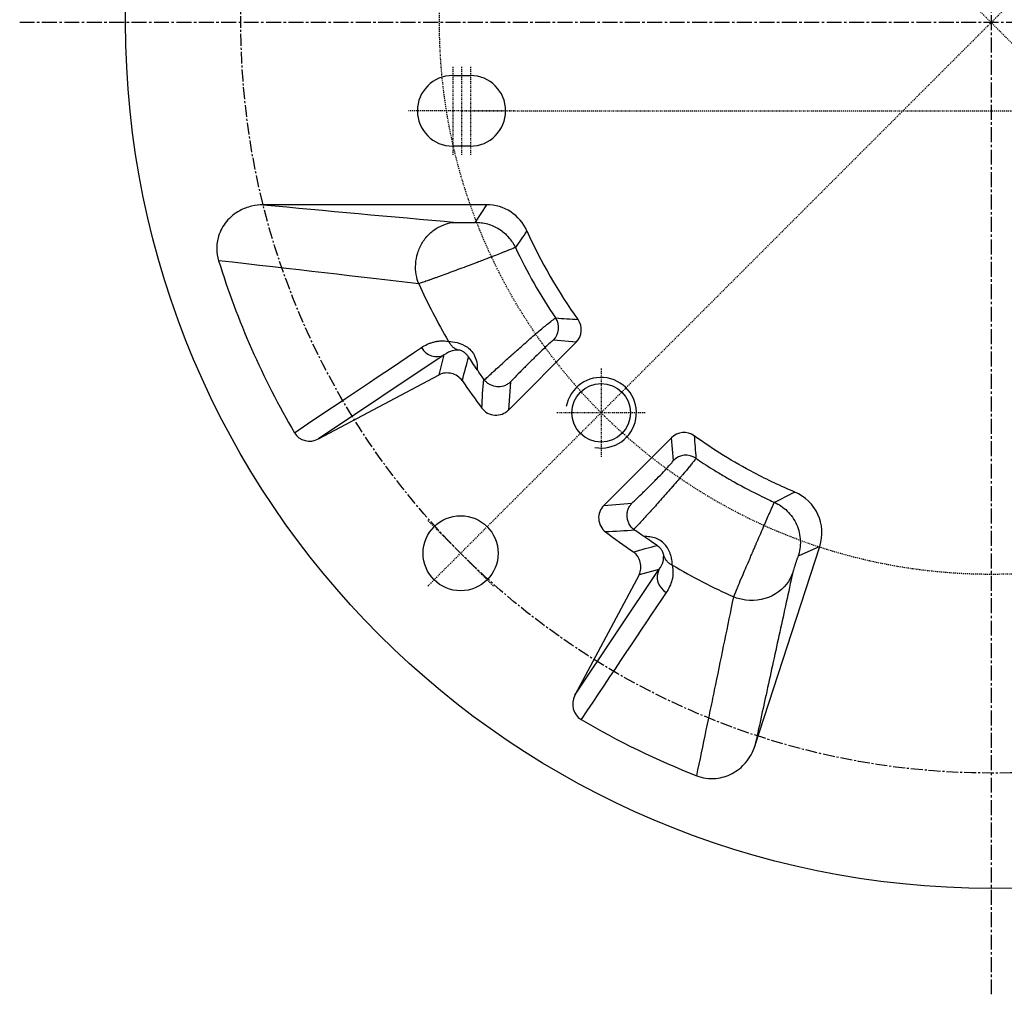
# Model space of a CAD drawing. Header units: millimetres. Extents: x 0 to 5219, y 0 to 2970.
# Tile 13 of 233: x 894 to 1006, y 191 to 301. Entities that reach past the tile are written whole.
import ezdxf

# ---------------------------------------------------------------- set-up
doc = ezdxf.new("R2010")
doc.units = ezdxf.units.MM
doc.header["$LTSCALE"] = 0.2
doc.linetypes.add('CENTER2', pattern=[1.125, 0.75, -0.125, 0.125, -0.125])
doc.layers.add('02_Center Line', color=1, linetype='CENTER2')
doc.layers.add('05_Section Line', color=3, linetype='Continuous')

# ---------------------------------------------------------------- blocks, each defined once
blk = doc.blocks.new('A$C0ad0ff27')
for p, q in [((-61, -6), (-59, -6)), ((-59, -14), (-61, -14)), ((-57.15, -20.64), (-82.46, -20.64)), ((-58.42, -22.62), (-57.15, -20.64)), ((-54.69, -43.88), (-47.02, -36.21)), ((-47.02, -36.21), (-49.59, -35.99)), ((-61.96, -37.64), (-76.19, -47.15)), ((-62.54, -39.89), (-61.96, -37.64)), ((-76.19, -47.15), (-62.54, -39.89)), ((-54.44, -40.7), (-54.69, -43.88)), ((-36.21, -47.02), (-43.88, -54.69)), ((-35.99, -49.59), (-36.21, -47.02)), ((-43.88, -54.69), (-40.69, -54.44)), ((-41.18, -55.31), (-41.18, -55.31)), ((-41.08, -55.02), (-41.08, -55.02)), ((-26.77, -81.93), (-19.42, -59.33)), ((-19.42, -59.33), (-21.86, -60.42)), ((-27.37, -60.79), (-27.37, -60.79)), ((-47.15, -76.19), (-37.64, -61.96)), ((-37.64, -61.96), (-39.89, -62.54)), ((-27.97, -62.18), (-27.97, -62.18)), ((-39.89, -62.54), (-47.15, -76.19))]:
    blk.add_line(p, q)
for centre, radius in [((0, 0), 98.05), ((-44.19, -44.19), 3.32), ((-60.1, -60.1), 4.25)]:
    blk.add_circle(centre, radius)
for centre, radius, start, end in [((-61, -10), 4, 90, 270), ((-59, -10), 4, 270, 90), ((0, 0), 66.2, 200.2701, 200.2702), ((0, 0), 61.31, 201.8951312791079, 201.895143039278), ((0, 0), 60.53, 202.6621969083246, 202.6622072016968), ((0, 0), 68.19, 200.6874, 200.6875), ((0, 0), 57.64, 204.1605, 215.6992), ((0, 0), 68.97, 201.0739551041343, 201.0739770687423), ((0, 0), 59.62, 205.3024, 214.132), ((0, 0), 71, 203.3538, 203.3541), ((0, 0), 71.1, 203.6215106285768, 203.6215442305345), ((-61.6, -26.35), 1.97, 283.3763, 283.3806), ((-61.6, -26.35), 1.97, 297.1799, 297.1805), ((0, 0), 76, 209.7899636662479, 209.789990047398), ((0, 0), 73.5, 210.9755, 210.976), ((0, 0), 71.1, 211.437, 211.4717), ((0, 0), 71, 211.4808, 211.5167), ((0, 0), 71.1, 215.9083, 215.919), ((0, 0), 71, 215.8118, 215.8219), ((0, 0), 60.53, 248.3142, 248.3143), ((0, 0), 60.78, 248.6028557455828, 248.6029121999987), ((0, 0), 71.1, 234.0805, 234.0913), ((0, 0), 71, 234.1776, 234.1878), ((0, 0), 62.78, 249.8574622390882, 249.8574812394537), ((0, 0), 71, 238.4832, 238.5193), ((0, 0), 71.1, 238.5283, 238.563), ((0, 0), 73.5, 239.024, 239.0245), ((0, 0), 66.72, 250.1410083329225, 250.1410271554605), ((0, 0), 68.97, 249.4429, 249.4432), ((0, 0), 68.72, 249.5763, 249.5765), ((0, 0), 71.1, 246.912, 246.9126), ((0, 0), 71, 247.1858, 247.1864), ((0, 0), 76, 240.21, 240.2101)]:
    blk.add_arc(centre, radius, start, end)
for centre, major_axis, ratio, start_param, end_param in [((-57.15, -25.64), (2.7, 4.21), 0.999141, 5.704173, 6.852522), ((0.31, 0.14), (84.13, 37.01), 0.999999, 3.026586, 3.258724), ((0.23, 0.1), (-28.8, 65.48), 0.999999, 1.584345, 1.687305), ((-51, -34.57), (-0.18, -1.99), 0.998964, 0.87463, 2.253842), ((-48.43, -34.8), (-1.99, 0.18), 0.998964, 2.444481, 3.85198), ((-62.9, -35.88), (1.11, -1.66), 0.94444, 4.645234, 6.176978), ((-7.38, 20.37), (14.39, 86.85), 0.76062, 2.465622, 2.516866), ((-56.83, -39.93), (0.71, -1.01), 0.645668, 4.712156, 4.81255), ((-56.1, -42.46), (-0.15, -2), 0.998562, 5.437692, 7.145021), ((-77.11, -45.37), (-1.76, -1.18), 0.94444, 6.229061, 7.747551), ((-34.8, -48.43), (0.18, -1.99), 0.998964, 2.43133, 3.83859), ((-34.57, -51), (1.99, 0.18), 0.998964, 0.887454, 2.267717), ((-24.18, -57.79), (-4.56, -2.06), 0.998889, 2.404624, 3.892375), ((-42.46, -56.1), (-2, -0.15), 0.998562, 5.421308, 7.128667), ((20.37, -7.38), (-86.85, -14.4), 0.760607, 0.624693, 0.675937), ((-39.93, -56.83), (-1.01, 0.71), 0.645903, 1.470698, 1.570744), ((-35.88, -62.9), (-1.66, 1.11), 0.94444, 0.106225, 1.637753), ((0.06, 0.12), (-65.16, 29.22), 1, 1.461099, 1.570796), ((-45.37, -77.11), (-1.18, -1.76), 0.94444, 4.81882, 6.337308), ((0.07, 0.14), (40.07, 82.53), 1, 3.0618, 3.22078)]:
    blk.add_ellipse(centre, major_axis=major_axis, ratio=ratio, start_param=start_param, end_param=end_param)
for points, knots in [([(-82.46, -20.64), (-82.9, -20.64), (-83.35, -20.69), (-84.25, -20.91), (-84.7, -21.08), (-85.69, -21.63), (-86.2, -22.04), (-87.02, -23.02), (-87.33, -23.58), (-87.66, -24.66), (-87.74, -25.15), (-87.72, -26.1), (-87.65, -26.55), (-87.52, -26.98)], [0.000001, 0.000001, 0.000001, 0.000001, 0.1337464, 0.1337464, 0.2786697, 0.2786697, 0.4727489, 0.4727489, 0.6637655, 0.6637655, 0.8123678, 0.8123678, 0.9480436, 0.9480436, 0.9480436, 0.9480436]), ([(-64.85, -29.59), (-64.98, -29.27), (-65.07, -28.92), (-65.13, -28.54), (-65.2, -28.16), (-65.22, -27.76), (-65.19, -27.35), (-65.17, -26.93), (-65.09, -26.51), (-64.96, -26.09), (-64.83, -25.68), (-64.65, -25.27), (-64.42, -24.9), (-64.19, -24.53), (-63.91, -24.19), (-63.6, -23.9), (-63.3, -23.61), (-62.96, -23.36), (-62.61, -23.18), (-62.27, -22.99), (-61.91, -22.85), (-61.57, -22.76), (-61.22, -22.67), (-60.88, -22.63), (-60.56, -22.63)], [0.0001153, 0.0001153, 0.0001153, 0.0001153, 0.1249983, 0.1249983, 0.1249983, 0.2499964, 0.2499964, 0.2499964, 0.3749946, 0.3749946, 0.3749946, 0.4999928, 0.4999928, 0.4999928, 0.624991, 0.624991, 0.624991, 0.7499892, 0.7499892, 0.7499892, 0.8749874, 0.8749874, 0.8749874, 1, 1, 1, 1]), ([(-60.56, -22.63), (-60.53, -22.63), (-60.51, -22.63), (-60.47, -22.64), (-60.46, -22.64), (-60.44, -22.64), (-60.42, -22.64), (-60.4, -22.64), (-60.38, -22.64), (-60.36, -22.64), (-60.34, -22.64), (-60.32, -22.64), (-60.3, -22.64), (-60.27, -22.64), (-60.25, -22.64), (-60.23, -22.64), (-60.2, -22.65), (-60.18, -22.65), (-60.15, -22.65), (-60.13, -22.65), (-60.1, -22.65), (-60.07, -22.65), (-60.02, -22.65), (-59.96, -22.65), (-59.9, -22.65), (-59.85, -22.65), (-59.79, -22.65), (-59.73, -22.65), (-59.67, -22.65), (-59.61, -22.65), (-59.55, -22.65), (-59.48, -22.65), (-59.42, -22.65), (-59.36, -22.65), (-59.24, -22.65), (-59.12, -22.65), (-59.01, -22.65), (-58.95, -22.65), (-58.9, -22.65), (-58.85, -22.65), (-58.8, -22.64), (-58.75, -22.64), (-58.71, -22.64), (-58.66, -22.64), (-58.63, -22.64), (-58.59, -22.64), (-58.55, -22.64), (-58.52, -22.63), (-58.5, -22.63), (-58.47, -22.63), (-58.45, -22.63), (-58.44, -22.62), (-58.43, -22.62), (-58.42, -22.62), (-58.42, -22.62)], [0, 0, 0, 0, 0.063345, 0.063345, 0.063345, 0.09491, 0.09491, 0.09491, 0.126407, 0.126407, 0.126407, 0.157839, 0.157839, 0.157839, 0.189209, 0.189209, 0.189209, 0.220518, 0.220518, 0.220518, 0.25177, 0.25177, 0.25177, 0.314111, 0.314111, 0.314111, 0.376251, 0.376251, 0.376251, 0.438208, 0.438208, 0.438208, 0.5, 0.5, 0.5, 0.623479, 0.623479, 0.623479, 0.68539, 0.68539, 0.68539, 0.747539, 0.747539, 0.747539, 0.810024, 0.810024, 0.810024, 0.872946, 0.872946, 0.872946, 0.943438, 0.943438, 0.943438, 1, 1, 1, 1]), ([(-58.42, -22.62), (-58.19, -22.62), (-57.96, -22.63), (-57.74, -22.67), (-57.51, -22.7), (-57.28, -22.75), (-57.05, -22.81), (-56.82, -22.88), (-56.6, -22.96), (-56.38, -23.05), (-56.16, -23.15), (-55.95, -23.27), (-55.74, -23.4), (-55.54, -23.52), (-55.35, -23.67), (-55.16, -23.83), (-54.98, -23.98), (-54.81, -24.15), (-54.66, -24.33), (-54.5, -24.5), (-54.36, -24.69), (-54.23, -24.89), (-54.11, -25.08), (-54, -25.28), (-53.9, -25.48)], [0, 0, 0, 0, 0.120526, 0.120526, 0.120526, 0.2447179, 0.2447179, 0.2447179, 0.371571, 0.371571, 0.371571, 0.4998277, 0.4998277, 0.4998277, 0.6280841, 0.6280841, 0.6280841, 0.7549361, 0.7549361, 0.7549361, 0.8791262, 0.8791262, 0.8791262, 0.9997373, 0.9997373, 0.9997373, 0.9997373]), ([(-53.9, -25.48), (-53.92, -25.49), (-54.06, -25.55), (-54.34, -25.66), (-54.47, -25.71), (-54.62, -25.77), (-54.81, -25.85), (-54.9, -25.88), (-54.99, -25.92), (-55.09, -25.95), (-55.19, -25.99), (-55.31, -26.04), (-55.43, -26.09), (-55.64, -26.17), (-55.89, -26.27), (-56.15, -26.37), (-56.31, -26.43), (-56.47, -26.49), (-56.64, -26.56), (-56.75, -26.6), (-56.86, -26.64), (-56.97, -26.69), (-57.19, -26.77), (-57.41, -26.86), (-57.64, -26.95), (-57.82, -27.01), (-58.01, -27.08), (-58.2, -27.16), (-58.38, -27.23), (-58.55, -27.29), (-58.77, -27.38), (-59.09, -27.5), (-59.41, -27.61), (-59.71, -27.73), (-60.03, -27.85), (-60.34, -27.96), (-60.64, -28.07), (-60.96, -28.19), (-61.26, -28.3), (-61.54, -28.41), (-61.85, -28.52), (-62.14, -28.62), (-62.4, -28.72), (-62.54, -28.77), (-62.68, -28.82), (-62.81, -28.87), (-62.92, -28.91), (-63.03, -28.95), (-63.14, -28.98), (-63.15, -28.99), (-63.17, -29), (-63.18, -29), (-63.31, -29.05), (-63.43, -29.09), (-63.54, -29.13), (-63.66, -29.17), (-63.77, -29.21), (-63.87, -29.25), (-63.98, -29.29), (-64.08, -29.32), (-64.17, -29.35), (-64.27, -29.39), (-64.36, -29.42), (-64.44, -29.44), (-64.62, -29.51), (-64.75, -29.55), (-64.85, -29.59)], [0, 0, 0, 0, 0.1516825, 0.1516825, 0.1516825, 0.2192101, 0.2192101, 0.2192101, 0.25, 0.25, 0.25, 0.2822281, 0.2822281, 0.2822281, 0.3411797, 0.3411797, 0.3411797, 0.375, 0.375, 0.375, 0.3967472, 0.3967472, 0.3967472, 0.4375, 0.4375, 0.4375, 0.46875, 0.46875, 0.46875, 0.5, 0.5, 0.5, 0.544059, 0.544059, 0.544059, 0.5907527, 0.5907527, 0.5907527, 0.6406785, 0.6406785, 0.6406785, 0.6947159, 0.6947159, 0.6947159, 0.7236739, 0.7236739, 0.7236739, 0.75, 0.75, 0.75, 0.7542294, 0.7542294, 0.7542294, 0.786708, 0.786708, 0.786708, 0.8215117, 0.8215117, 0.8215117, 0.8591826, 0.8591826, 0.8591826, 0.9005118, 0.9005118, 0.9005118, 0.9995375, 0.9995375, 0.9995375, 0.9995375]), ([(-57.41, -40.49), (-57.18, -40.27), (-56.88, -39.99), (-56.51, -39.65), (-56.5, -39.64), (-56.48, -39.62), (-56.47, -39.61), (-56.3, -39.45), (-56.11, -39.28), (-55.91, -39.1), (-55.71, -38.91), (-55.46, -38.69), (-55.25, -38.5), (-55.24, -38.48), (-55.22, -38.47), (-55.2, -38.45), (-55, -38.27), (-54.8, -38.09), (-54.59, -37.9), (-54.37, -37.7), (-54.14, -37.5), (-53.91, -37.3), (-53.9, -37.29), (-53.88, -37.27), (-53.86, -37.26), (-53.42, -36.87), (-53.02, -36.51), (-52.56, -36.11), (-52.55, -36.1), (-52.54, -36.09), (-52.53, -36.08), (-52.1, -35.7), (-51.69, -35.35), (-51.33, -35.04), (-50.94, -34.71), (-50.6, -34.42), (-50.32, -34.19), (-50.29, -34.17), (-50.26, -34.15), (-50.23, -34.12), (-49.98, -33.92), (-49.78, -33.76), (-49.63, -33.65), (-49.47, -33.52), (-49.37, -33.45), (-49.35, -33.45)], [0.000033, 0.000033, 0.000033, 0.000033, 0.125, 0.125, 0.125, 0.1301317, 0.1301317, 0.1301317, 0.1875, 0.1875, 0.1875, 0.2452219, 0.2452219, 0.2452219, 0.25, 0.25, 0.25, 0.3078659, 0.3078659, 0.3078659, 0.3708104, 0.3708104, 0.3708104, 0.375, 0.375, 0.375, 0.4970001, 0.4970001, 0.4970001, 0.5, 0.5, 0.5, 0.6145, 0.6145, 0.6145, 0.7372752, 0.7372752, 0.7372752, 0.75, 0.75, 0.75, 0.8654738, 0.8654738, 0.8654738, 0.9999927, 0.9999927, 0.9999927, 0.9999927]), ([(-64.54, -36.81), (-64.33, -36.67), (-64.11, -36.54), (-63.76, -36.39), (-63.64, -36.34), (-63.4, -36.25), (-63.29, -36.22), (-63.02, -36.15), (-62.88, -36.12), (-62.62, -36.08), (-62.51, -36.06), (-62.06, -36.04), (-61.76, -36.06), (-61.46, -36.12)], [0, 0, 0, 0, 0.25, 0.25, 0.375, 0.375, 0.5, 0.5, 0.625, 0.625, 0.75, 0.75, 1, 1, 1, 1]), ([(-60.38, -37.1), (-60.49, -37.05), (-60.6, -37), (-60.71, -36.94), (-60.81, -36.88), (-60.91, -36.81), (-61.01, -36.72), (-61.1, -36.64), (-61.19, -36.54), (-61.26, -36.44), (-61.34, -36.34), (-61.4, -36.23), (-61.46, -36.12)], [0, 0, 0, 0, 0.250021, 0.250021, 0.250021, 0.500041, 0.500041, 0.500041, 0.750062, 0.750062, 0.750062, 1, 1, 1, 1]), ([(-61.46, -36.12), (-60.96, -36.12), (-60.04, -36.26), (-59.34, -36.77), (-59.3, -36.8), (-59.26, -36.83), (-59.22, -36.87), (-59.02, -37.03), (-58.85, -37.22), (-58.7, -37.42), (-58.64, -37.52), (-58.58, -37.63), (-58.52, -37.73), (-58.28, -38.22), (-58.19, -38.78), (-58.22, -39.32)], [0.0000023, 0.0000023, 0.0000023, 0.0000023, 0.4733403, 0.4733403, 0.4733403, 0.5, 0.5, 0.5, 0.6378745, 0.6378745, 0.6378745, 0.7032, 0.7032, 0.7032, 0.9997836, 0.9997836, 0.9997836, 0.9997836]), ([(-49.59, -35.99), (-49.61, -35.98), (-49.67, -36.03), (-49.78, -36.12), (-49.89, -36.21), (-50.04, -36.34), (-50.22, -36.5), (-50.4, -36.67), (-50.62, -36.88), (-50.87, -37.11), (-51.11, -37.34), (-51.38, -37.6), (-51.65, -37.87), (-51.93, -38.14), (-52.22, -38.43), (-52.52, -38.72), (-52.66, -38.87), (-52.81, -39.01), (-52.95, -39.16), (-53.09, -39.3), (-53.23, -39.44), (-53.37, -39.58), (-53.64, -39.86), (-53.9, -40.13), (-54.14, -40.38), (-54.24, -40.49), (-54.34, -40.59), (-54.44, -40.7)], [0, 0, 0, 0, 0.134311, 0.134311, 0.134311, 0.268622, 0.268622, 0.268622, 0.402933, 0.402933, 0.402933, 0.537245, 0.537245, 0.537245, 0.671556, 0.671556, 0.671556, 0.738711, 0.738711, 0.738711, 0.805867, 0.805867, 0.805867, 0.940178, 0.940178, 0.940178, 1, 1, 1, 1]), ([(-59.22, -37.85), (-59.23, -37.83), (-59.24, -37.81), (-59.25, -37.8), (-59.32, -37.7), (-59.4, -37.61), (-59.47, -37.54), (-59.55, -37.46), (-59.64, -37.39), (-59.72, -37.33), (-59.76, -37.3), (-59.81, -37.27), (-59.85, -37.25), (-59.89, -37.23), (-59.93, -37.21), (-59.97, -37.19), (-60.05, -37.15), (-60.13, -37.13), (-60.2, -37.11), (-60.27, -37.09), (-60.33, -37.09), (-60.38, -37.1)], [0, 0, 0, 0, 0.029043, 0.029043, 0.029043, 0.205313, 0.205313, 0.205313, 0.402232, 0.402232, 0.402232, 0.505085, 0.505085, 0.505085, 0.604912, 0.604912, 0.604912, 0.809161, 0.809161, 0.809161, 1, 1, 1, 1]), ([(-59.94, -40.53), (-60.08, -40.34), (-60.26, -40.17), (-60.66, -39.9), (-60.89, -39.81), (-61.36, -39.69), (-61.61, -39.67), (-62.09, -39.71), (-62.32, -39.78), (-62.54, -39.89)], [0.0000015, 0.0000015, 0.0000015, 0.0000015, 0.0723677, 0.0723677, 0.1450781, 0.1450781, 0.2177864, 0.2177864, 0.2901473, 0.2901473, 0.2901473, 0.2901473]), ([(-57.48, -40.39), (-57.61, -40.21), (-57.73, -40.03), (-57.98, -39.68), (-58.1, -39.5), (-58.22, -39.32)], [-0.1299698, -0.1299698, -0.1299698, -0.1299698, -0.0650359, -0.0650359, -0.0000854, -0.0000854, -0.0000854, -0.0000854]), ([(-54.44, -40.7), (-54.45, -40.71), (-54.47, -40.72), (-54.59, -40.83), (-54.7, -40.92), (-54.96, -41.06), (-55.1, -41.12), (-55.48, -41.24), (-55.73, -41.26), (-56.23, -41.22), (-56.48, -41.16), (-56.85, -40.98), (-56.98, -40.89), (-57.22, -40.7), (-57.32, -40.6), (-57.41, -40.49)], [-0.3459062, -0.3459062, -0.3459062, -0.3459062, -0.3387816, -0.3387816, -0.2929461, -0.2929461, -0.2444552, -0.2444552, -0.1663783, -0.1663783, -0.089969, -0.089969, -0.0433099, -0.0433099, -0.0000351, -0.0000351, -0.0000351, -0.0000351]), ([(-22.25, -53.17), (-23.81, -52.52), (-27.74, -50.67), (-31.48, -48.36), (-33.64, -46.81)], [0, 0, 0, 0, 0.388764, 1, 1, 1, 1]), ([(-40.69, -54.44), (-40.59, -54.34), (-40.49, -54.24), (-40.38, -54.14), (-40.13, -53.9), (-39.86, -53.64), (-39.58, -53.37), (-39.44, -53.23), (-39.3, -53.09), (-39.16, -52.95), (-39.01, -52.81), (-38.87, -52.66), (-38.72, -52.52), (-38.43, -52.23), (-38.14, -51.93), (-37.87, -51.66), (-37.6, -51.38), (-37.34, -51.11), (-37.11, -50.87), (-36.88, -50.62), (-36.67, -50.4), (-36.5, -50.22), (-36.34, -50.04), (-36.2, -49.89), (-36.12, -49.78), (-36.03, -49.67), (-35.99, -49.61), (-35.99, -49.59)], [0, 0, 0, 0, 0.0598086, 0.0598086, 0.0598086, 0.1941213, 0.1941213, 0.1941213, 0.2612777, 0.2612777, 0.2612777, 0.3284341, 0.3284341, 0.3284341, 0.4627468, 0.4627468, 0.4627468, 0.5970596, 0.5970596, 0.5970596, 0.7313723, 0.7313723, 0.7313723, 0.8656871, 0.8656871, 0.8656871, 1, 1, 1, 1]), ([(-33.45, -49.35), (-33.46, -49.37), (-33.52, -49.46), (-33.64, -49.62), (-33.64, -49.62), (-33.65, -49.63), (-33.65, -49.63), (-33.71, -49.71), (-33.78, -49.81), (-33.87, -49.91), (-33.96, -50.03), (-34.09, -50.18), (-34.19, -50.3), (-34.19, -50.31), (-34.19, -50.31), (-34.2, -50.31), (-34.39, -50.55), (-34.64, -50.85), (-34.95, -51.21), (-34.98, -51.25), (-35.01, -51.29), (-35.05, -51.32), (-35.18, -51.48), (-35.32, -51.64), (-35.47, -51.82), (-35.66, -52.04), (-35.89, -52.31), (-36.08, -52.53), (-36.09, -52.54), (-36.1, -52.55), (-36.11, -52.56), (-36.49, -53), (-36.89, -53.46), (-37.29, -53.92), (-37.5, -54.15), (-37.7, -54.37), (-37.9, -54.6), (-38.09, -54.81), (-38.27, -55.01), (-38.45, -55.2), (-38.47, -55.22), (-38.49, -55.24), (-38.5, -55.25), (-38.88, -55.67), (-39.26, -56.09), (-39.61, -56.47), (-39.94, -56.82), (-40.24, -57.14), (-40.49, -57.41)], [0, 0, 0, 0, 0.125, 0.125, 0.125, 0.128517, 0.128517, 0.128517, 0.1875, 0.1875, 0.1875, 0.25, 0.25, 0.25, 0.2519254, 0.2519254, 0.2519254, 0.375, 0.375, 0.375, 0.3875238, 0.3875238, 0.3875238, 0.4375, 0.4375, 0.4375, 0.5, 0.5, 0.5, 0.5032333, 0.5032333, 0.5032333, 0.6277939, 0.6277939, 0.6277939, 0.6907274, 0.6907274, 0.6907274, 0.75, 0.75, 0.75, 0.7550609, 0.7550609, 0.7550609, 0.881392, 0.881392, 0.881392, 0.9999733, 0.9999733, 0.9999733, 0.9999733]), ([(-33.45, -49.35), (-32.92, -49.71), (-32.29, -50.13), (-31.57, -50.58), (-31.21, -50.8), (-30.82, -51.04), (-30.41, -51.28), (-30.21, -51.4), (-30, -51.52), (-29.78, -51.65), (-29.67, -51.71), (-29.56, -51.77), (-29.45, -51.84), (-29.34, -51.9), (-29.25, -51.95), (-29.11, -52.03), (-26.84, -53.3), (-25.29, -54), (-24.56, -54.33)], [0, 0, 0, 0, 0.25, 0.25, 0.25, 0.375, 0.375, 0.375, 0.4375, 0.4375, 0.4375, 0.46875, 0.46875, 0.46875, 0.5, 0.5, 0.5, 0.9999983, 0.9999983, 0.9999983, 0.9999983]), ([(-40.49, -57.41), (-40.69, -57.25), (-40.87, -57.04), (-41, -56.8), (-41, -56.79), (-41.01, -56.79), (-41.01, -56.78), (-41.07, -56.67), (-41.13, -56.53), (-41.17, -56.4), (-41.21, -56.25), (-41.23, -56.1), (-41.24, -55.98), (-41.24, -55.97), (-41.24, -55.96), (-41.25, -55.96), (-41.25, -55.81), (-41.25, -55.67), (-41.23, -55.51), (-41.2, -55.38), (-41.17, -55.24), (-41.11, -55.1), (-41.07, -54.97), (-41.01, -54.85), (-40.93, -54.73), (-40.86, -54.63), (-40.78, -54.53), (-40.69, -54.44)], [0.0000005, 0.0000005, 0.0000005, 0.0000005, 0.2454408, 0.2454408, 0.2454408, 0.25, 0.25, 0.25, 0.3708612, 0.3708612, 0.3708612, 0.5, 0.5, 0.5, 0.5078309, 0.5078309, 0.5078309, 0.6542187, 0.6542187, 0.6542187, 0.7844431, 0.7844431, 0.7844431, 0.8988476, 0.8988476, 0.8988476, 1, 1, 1, 1]), ([(-29.16, -65.05), (-29.1, -64.9), (-29.01, -64.67), (-28.78, -64.11), (-28.73, -63.99), (-28.67, -63.86), (-28.61, -63.7), (-28.5, -63.43), (-28.35, -63.09), (-28.18, -62.68), (-28.08, -62.44), (-27.96, -62.17), (-27.84, -61.88), (-27.71, -61.59), (-27.57, -61.26), (-27.43, -60.92), (-27.37, -60.8), (-27.32, -60.68), (-27.27, -60.55), (-27.19, -60.36), (-27.1, -60.17), (-27.02, -59.97), (-26.99, -59.91), (-26.97, -59.86), (-26.95, -59.8), (-26.89, -59.67), (-26.84, -59.54), (-26.78, -59.41), (-26.72, -59.28), (-26.64, -59.1), (-26.61, -59.01), (-26.47, -58.7), (-26.34, -58.39), (-26.21, -58.09), (-26.08, -57.79), (-25.95, -57.49), (-25.83, -57.21), (-25.71, -56.93), (-25.59, -56.67), (-25.48, -56.42), (-25.37, -56.17), (-25.27, -55.93), (-25.18, -55.72), (-25.14, -55.65), (-25.11, -55.57), (-25.08, -55.51), (-25.02, -55.38), (-24.97, -55.26), (-24.92, -55.15), (-24.85, -54.98), (-24.79, -54.83), (-24.73, -54.72), (-24.62, -54.46), (-24.57, -54.35), (-24.56, -54.33)], [0.0002381, 0.0002381, 0.0002381, 0.0002381, 0.2055464, 0.2055464, 0.2055464, 0.25, 0.25, 0.25, 0.3288901, 0.3288901, 0.3288901, 0.375, 0.375, 0.375, 0.4215544, 0.4215544, 0.4215544, 0.4375, 0.4375, 0.4375, 0.4619665, 0.4619665, 0.4619665, 0.46875, 0.46875, 0.46875, 0.484375, 0.484375, 0.484375, 0.5, 0.5, 0.5, 0.5570897, 0.5570897, 0.5570897, 0.6136122, 0.6136122, 0.6136122, 0.6705457, 0.6705457, 0.6705457, 0.7289438, 0.7289438, 0.7289438, 0.75, 0.75, 0.75, 0.7899718, 0.7899718, 0.7899718, 0.8544039, 0.8544039, 0.8544039, 0.9999588, 0.9999588, 0.9999588, 0.9999588]), ([(-24.56, -54.33), (-24.3, -54.45), (-24.05, -54.59), (-23.81, -54.75), (-23.56, -54.92), (-23.33, -55.11), (-23.11, -55.32), (-22.89, -55.54), (-22.69, -55.78), (-22.51, -56.03), (-22.33, -56.29), (-22.17, -56.57), (-22.05, -56.86), (-21.92, -57.15), (-21.82, -57.46), (-21.75, -57.76), (-21.68, -58.07), (-21.63, -58.38), (-21.62, -58.69), (-21.61, -58.99), (-21.63, -59.29), (-21.67, -59.59), (-21.71, -59.87), (-21.77, -60.15), (-21.86, -60.42)], [0, 0, 0, 0, 0.117584, 0.117584, 0.117584, 0.241263, 0.241263, 0.241263, 0.369532, 0.369532, 0.369532, 0.5, 0.5, 0.5, 0.63074, 0.63074, 0.63074, 0.759008, 0.759008, 0.759008, 0.882687, 0.882687, 0.882687, 1, 1, 1, 1]), ([(-39.32, -58.22), (-39.5, -58.1), (-39.68, -57.98), (-40.03, -57.73), (-40.21, -57.61), (-40.39, -57.48)], [-0.1299855, -0.1299855, -0.1299855, -0.1299855, -0.0650083, -0.0650083, -0.0000556, -0.0000556, -0.0000556, -0.0000556]), ([(-36.12, -61.46), (-36.12, -61.33), (-36.13, -61.17), (-36.15, -61), (-36.18, -60.82), (-36.21, -60.62), (-36.27, -60.42), (-36.3, -60.31), (-36.34, -60.21), (-36.38, -60.11), (-36.42, -60), (-36.46, -59.89), (-36.51, -59.79), (-36.61, -59.59), (-36.72, -59.39), (-36.87, -59.22), (-36.87, -59.21), (-36.87, -59.21), (-36.88, -59.2), (-37.02, -59.03), (-37.2, -58.87), (-37.38, -58.73), (-37.57, -58.6), (-37.78, -58.49), (-37.99, -58.41), (-38.21, -58.33), (-38.44, -58.27), (-38.67, -58.24), (-38.88, -58.22), (-39.11, -58.21), (-39.32, -58.22)], [0, 0, 0, 0, 0.1257819, 0.1257819, 0.1257819, 0.2514931, 0.2514931, 0.2514931, 0.314309, 0.314309, 0.314309, 0.3781989, 0.3781989, 0.3781989, 0.5, 0.5, 0.5, 0.5030132, 0.5030132, 0.5030132, 0.6287589, 0.6287589, 0.6287589, 0.7545047, 0.7545047, 0.7545047, 0.8802505, 0.8802505, 0.8802505, 0.999763, 0.999763, 0.999763, 0.999763]), ([(-39.89, -62.54), (-39.78, -62.32), (-39.71, -62.09), (-39.67, -61.61), (-39.69, -61.36), (-39.81, -60.89), (-39.9, -60.66), (-40.17, -60.26), (-40.34, -60.08), (-40.53, -59.94)], [0.0000013, 0.0000013, 0.0000013, 0.0000013, 0.0723715, 0.0723715, 0.1450896, 0.1450896, 0.2178093, 0.2178093, 0.2901846, 0.2901846, 0.2901846, 0.2901846]), ([(-37.1, -60.38), (-37.09, -60.32), (-37.09, -60.26), (-37.11, -60.2), (-37.13, -60.13), (-37.15, -60.05), (-37.19, -59.97), (-37.21, -59.93), (-37.23, -59.89), (-37.25, -59.85), (-37.28, -59.81), (-37.3, -59.76), (-37.33, -59.72), (-37.39, -59.64), (-37.46, -59.55), (-37.54, -59.47), (-37.59, -59.42), (-37.65, -59.37), (-37.71, -59.32), (-37.74, -59.3), (-37.77, -59.28), (-37.8, -59.25), (-37.81, -59.24), (-37.83, -59.23), (-37.85, -59.22)], [0, 0, 0, 0, 0.192416, 0.192416, 0.192416, 0.397002, 0.397002, 0.397002, 0.500302, 0.500302, 0.500302, 0.602071, 0.602071, 0.602071, 0.795696, 0.795696, 0.795696, 0.916429, 0.916429, 0.916429, 0.971045, 0.971045, 0.971045, 1, 1, 1, 1]), ([(-36.12, -61.46), (-36.23, -61.4), (-36.33, -61.34), (-36.43, -61.27), (-36.54, -61.19), (-36.63, -61.11), (-36.72, -61.01), (-36.8, -60.92), (-36.88, -60.82), (-36.94, -60.71), (-37, -60.6), (-37.05, -60.49), (-37.1, -60.38)], [0, 0, 0, 0, 0.241221, 0.241221, 0.241221, 0.494148, 0.494148, 0.494148, 0.747074, 0.747074, 0.747074, 1, 1, 1, 1]), ([(-21.86, -60.42), (-21.87, -60.43), (-21.88, -60.45), (-21.89, -60.49), (-21.9, -60.51), (-21.91, -60.53), (-21.92, -60.56), (-21.94, -60.59), (-21.95, -60.62), (-21.96, -60.66), (-21.97, -60.7), (-21.99, -60.74), (-22, -60.78), (-22.02, -60.82), (-22.04, -60.87), (-22.05, -60.92), (-22.07, -60.96), (-22.09, -61.02), (-22.1, -61.07), (-22.12, -61.12), (-22.14, -61.17), (-22.16, -61.23), (-22.18, -61.28), (-22.19, -61.34), (-22.21, -61.39), (-22.23, -61.45), (-22.25, -61.5), (-22.26, -61.56), (-22.3, -61.67), (-22.33, -61.77), (-22.36, -61.87), (-22.39, -61.96), (-22.41, -62.05), (-22.43, -62.12), (-22.45, -62.19), (-22.47, -62.24), (-22.48, -62.28)], [0, 0, 0, 0, 0.125, 0.125, 0.125, 0.1875, 0.1875, 0.1875, 0.25, 0.25, 0.25, 0.3125, 0.3125, 0.3125, 0.375, 0.375, 0.375, 0.4375, 0.4375, 0.4375, 0.5, 0.5, 0.5, 0.5625, 0.5625, 0.5625, 0.625, 0.625, 0.625, 0.75, 0.75, 0.75, 0.875, 0.875, 0.875, 1, 1, 1, 1]), ([(-36.12, -61.46), (-36.06, -61.78), (-36.04, -62.08), (-36.05, -62.49), (-36.06, -62.62), (-36.1, -62.89), (-36.13, -63.04), (-36.28, -63.62), (-36.52, -64.12), (-36.81, -64.54)], [0, 0, 0, 0, 0.25, 0.25, 0.375, 0.375, 0.5, 0.5, 1, 1, 1, 1]), ([(-22.48, -62.28), (-22.78, -63.18), (-23.45, -64.11), (-24.43, -64.71), (-25.42, -65.32), (-26.68, -65.56), (-27.78, -65.42), (-28.28, -65.35), (-28.74, -65.22), (-29.16, -65.05)], [0, 0, 0, 0, 0.4072445, 0.4072445, 0.4072445, 0.816307, 0.816307, 0.816307, 0.999991, 0.999991, 0.999991, 0.999991]), ([(-22.48, -62.28), (-22.97, -64.53), (-23.46, -66.78), (-23.95, -69.02), (-24.44, -71.26), (-24.93, -73.5), (-25.42, -75.74), (-25.87, -77.81), (-26.32, -79.87), (-26.77, -81.93)], [0, 0, 0, 0, 0.3333333, 0.3333333, 0.3333333, 0.6666667, 0.6666667, 0.6666667, 0.9743589, 0.9743589, 0.9743589, 0.9743589]), ([(-33.35, -85.29), (-32.99, -83.57), (-32.63, -81.85), (-32.27, -80.11), (-32.09, -79.24), (-31.9, -78.34), (-31.72, -77.48), (-31.54, -76.62), (-31.37, -75.78), (-31.2, -74.96), (-30.52, -71.67), (-29.84, -68.35), (-29.16, -65.05)], [0, 0, 0, 0, 0.25, 0.25, 0.25, 0.375, 0.375, 0.375, 0.5, 0.5, 0.5, 1, 1, 1, 1]), ([(-33.35, -85.29), (-33.02, -85.42), (-32.67, -85.51), (-31.94, -85.62), (-31.56, -85.63), (-30.54, -85.54), (-29.92, -85.35), (-28.77, -84.74), (-28.25, -84.32), (-27.35, -83.27), (-26.99, -82.63), (-26.77, -81.93)], [0.0001057, 0.0001057, 0.0001057, 0.0001057, 0.1068423, 0.1068423, 0.2213138, 0.2213138, 0.4150615, 0.4150615, 0.6118997, 0.6118997, 0.8293632, 0.8293632, 0.8293632, 0.8293632])]:
    blk.add_open_spline(points, degree=3, knots=knots)
for points in [[(-82.46, -20.64), (-75.32, -21.31), (-68.08, -21.97), (-60.56, -22.63)], [(-52.59, -23.59), (-53.03, -24.22), (-53.47, -24.85), (-53.9, -25.48)], [(-64.85, -29.59), (-71.53, -28.8), (-79.08, -27.93), (-87.52, -26.98)], [(-49.35, -33.45), (-48.5, -33.52), (-47.65, -33.58), (-46.81, -33.63)], [(-78.93, -46.45), (-73.58, -42.87), (-68.79, -39.66), (-64.54, -36.81)], [(-60.38, -37.1), (-60.71, -37.1), (-61.3, -37.12), (-61.96, -37.64)], [(-59.22, -37.85), (-59.46, -38.74), (-59.7, -39.63), (-59.94, -40.53)], [(-58.22, -39.32), (-58.6, -38.76), (-58.93, -38.27), (-59.22, -37.85)], [(-57.69, -43.67), (-57.65, -42.57), (-57.58, -41.47), (-57.48, -40.39)], [(-33.64, -46.81), (-33.58, -47.65), (-33.52, -48.49), (-33.45, -49.35)], [(-24.56, -54.33), (-23.78, -53.95), (-23.01, -53.56), (-22.25, -53.17)], [(-40.39, -57.48), (-41.47, -57.58), (-42.57, -57.65), (-43.67, -57.69)], [(-37.85, -59.22), (-38.27, -58.93), (-38.76, -58.6), (-39.32, -58.22)], [(-40.53, -59.94), (-39.63, -59.7), (-38.74, -59.46), (-37.85, -59.22)], [(-37.64, -61.96), (-37.12, -61.3), (-37.1, -60.71), (-37.1, -60.38)], [(-36.81, -64.54), (-39.69, -68.83), (-42.9, -73.63), (-46.45, -78.93)]]:
    blk.add_open_spline(points, degree=3)
at = {"layer": '02_Center Line', "ltscale": 11.288275}
for p, q in [((0, 110.05), (0, -110.05)), ((110.05, 0), (-110.05, 0))]:
    blk.add_line(p, q, dxfattribs=at)
at = {"layer": '02_Center Line'}
for p, q in [((-60.1, 60.1), (60, -60)), ((-60, -60), (60.1, 60.1)), ((-61, -5), (-61, -15)), ((-60, -5), (-60, -15)), ((-59, -5), (-59, -15)), ((-54, -10), (-66, -10)), ((-60, -10), (60, -10)), ((-44.19, -39.19), (-44.19, -49.19)), ((-39.19, -44.19), (-49.19, -44.19)), ((-63.82, -63.82), (-56.39, -56.39)), ((-56.39, -63.82), (-63.82, -56.39))]:
    blk.add_line(p, q, dxfattribs=at)
at = {"layer": '02_Center Line', "ltscale": 8.971334}
blk.add_circle((0, 0), 85, dxfattribs=at)
at = {"layer": '02_Center Line'}
blk.add_circle((0, 0), 62.5, dxfattribs=at)
at = {"layer": '05_Section Line'}
blk.add_arc((-44.19, -44.19), 4, 260, 170, dxfattribs=at)

msp = doc.modelspace()

# ---------------------------------------------------------------- block references
msp.add_blockref('A$C0ad0ff27', (1004.425, 301.014))

doc.saveas('drawing.dxf')
